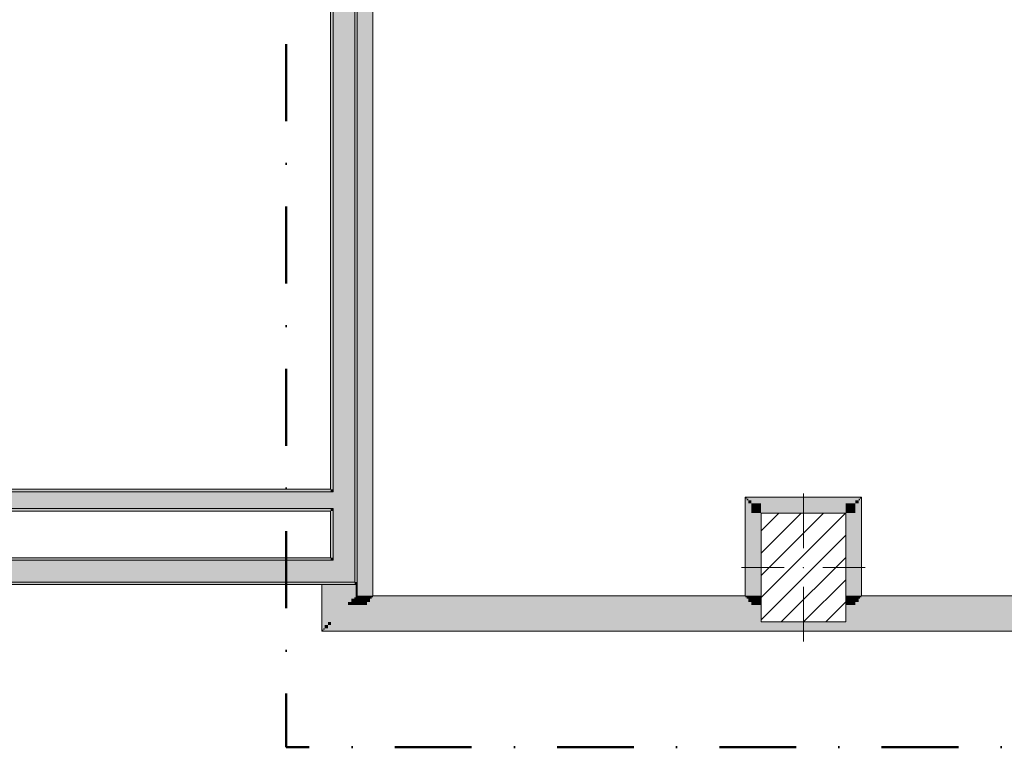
# Model space of a CAD drawing. Header units: millimetres. Extents: x -40968 to 11883, y -17757 to 4746.
# Tile 15 of 31: x -5033 to -966, y -17757 to -14752. Entities that reach past the tile are written whole.
import ezdxf

# ---------------------------------------------------------------- set-up
doc = ezdxf.new("R2010")
doc.units = ezdxf.units.MM
doc.header["$MEASUREMENT"] = 0
doc.linetypes.add('Punto & Rayas', pattern=[670.277762, 317.5, -176.388889, 0, -176.388874])
doc.linetypes.add('Wipeout_Contour', pattern=[1000, 0, -1000])
for name, color, linetype, lineweight, true_color in [('01_2D_Ambit_Pluma_Nº__242', 7, 'Continuous', 50, 0xfb0013), ('12_FAÇ_Façana_Pluma_Nº__102', 7, 'Continuous', 5, 0xcccccc), ('12_FAÇ_Façana_Pluma_Nº__176', 7, 'Continuous', 15, 0x93a0c6), ('Puertas Archicad_Pluma_Nº__3', 7, 'Continuous', 5, 0xa4a4a4)]:
    doc.layers.add(name, color=color, linetype=linetype, lineweight=lineweight, true_color=true_color)
for name, color, linetype in [('10_ESTR_Pilars', 7, 'Continuous'), ('12_FAÇ_Façana', 7, 'Continuous'), ('Nuevo_08_E_Envans secs', 7, 'Continuous'), ('Puertas Archicad', 7, 'Continuous')]:
    doc.layers.add(name, color=color, linetype=linetype)
for name, color, linetype, lineweight in [('10_ESTR_Pilars_Pluma_Nº__20', 1, 'Continuous', 5), ('10_ESTR_Pilars_Pluma_Nº__28', 7, 'Continuous', 20), ('10_ESTR_Pilars_Pluma_Nº__42', 8, 'Continuous', 25), ('12_FAÇ_Façana_Pluma_Nº__7', 7, 'Continuous', 5), ('Nuevo_08_E_Envans secs_Pluma_Nº__20', 1, 'Continuous', 5), ('Puertas Archicad_Pluma_Nº__1', 7, 'Continuous', 5), ('Puertas Archicad_Pluma_Nº__7', 7, 'Continuous', 5)]:
    doc.layers.add(name, color=color, linetype=linetype, lineweight=lineweight)
pattern_1 = [(0, (0, 0), (0, 779.42), [48.75, -401.25]), (0, (225, 389.7), (0, 779.42), [48.75, -401.25]), (60, (0, 0), (-675, 389.7), [48.75, -401.25]), (60, (450, 0), (-675, 389.7), [48.75, -401.25]), (120, (48.75, 0), (675, 389.7), [48.75, -401.25]), (120, (498.75, 0), (675, 389.7), [48.75, -401.25]), (0, (0, 75), (0, 150), [0, -150, 0, -225]), (45, (75, 75), (-106.066, 106.066), [0, -112.5, 0, -187.5])]

# ---------------------------------------------------------------- blocks, each defined once
blk = doc.blocks.new('Muro_42_1', base_point=(-18875.4, -17084))
at = {"layer": '12_FAÇ_Façana_Pluma_Nº__102', "linetype": 'Continuous', "lineweight": 0, "true_color": 0xe5e5e5}
for points in [[(-7017.9, -16984), (-7017.9, -17074), (-3738.9, -17074), (-3738.9, -16984)], [(-3738.9, -16984), (-3648.9, -17074), (-3648.9, -16984)], [(-3738.9, -17074), (-3648.9, -17074), (-3738.9, -16984)]]:
    blk.add_hatch(color=254, dxfattribs=at).paths.add_polyline_path(points)
at = {"layer": '12_FAÇ_Façana_Pluma_Nº__176', "linetype": 'Continuous', "lineweight": 0, "true_color": 0x495063}
for points in [[(-7017.9, -16974), (-7017.9, -16984), (-3748.9, -16984), (-3748.9, -16974)], [(-3748.9, -16974), (-3738.9, -16984), (-3738.9, -16974)], [(-3748.9, -16984), (-3738.9, -16984), (-3748.9, -16974)], [(-7017.9, -17074), (-7017.9, -17084), (-3648.9, -17084), (-3648.9, -17074)], [(-3648.9, -17074), (-3638.9, -17084), (-3638.9, -17074)], [(-3648.9, -17084), (-3638.9, -17084), (-3648.9, -17074)]]:
    blk.add_hatch(color=251, dxfattribs=at).paths.add_polyline_path(points)
at = {"layer": '12_FAÇ_Façana_Pluma_Nº__7', "color": 7, "linetype": 'Continuous', "lineweight": 5}
for p, q in [((-3738.9, -16984), (-7017.9, -16984)), ((-3738.9, -16984), (-3738.9, -16974)), ((-3648.9, -17074), (-3648.9, -16984)), ((-7017.9, -17074), (-3738.9, -17074)), ((-3738.9, -17074), (-3648.9, -17074))]:
    blk.add_line(p, q, dxfattribs=at)
at = {"layer": '12_FAÇ_Façana_Pluma_Nº__7', "color": 7, "linetype": 'Continuous', "lineweight": 5, "flags": 128}
for points in [[(-3748.9, -16974), (-7017.9, -16974)], [(-3638.9, -17084), (-3638.9, -17074)], [(-7017.9, -17084), (-3638.9, -17084)]]:
    blk.add_lwpolyline(points, dxfattribs=at)
blk = doc.blocks.new('Puerta Corredera Exterior 27')
at = {"layer": 'Puertas Archicad', "linetype": 'Continuous', "lineweight": 0, "true_color": 0xffffff}
h = blk.add_hatch(dxfattribs=at)
h.set_pattern_fill('Hormigón_en_Masa_0001', style=0, pattern_type=2)
h.set_pattern_definition(pattern_1)
h.paths.add_polyline_path([(428.1, 45), (428.1, 5), (528.1, 5), (528.1, 45)])
h = blk.add_hatch(dxfattribs=at)
h.set_pattern_fill('Hormigón_en_Masa_0001', style=0, pattern_type=2)
h.set_pattern_definition(pattern_1)
h.paths.add_polyline_path([(1602.1, 5), (1602.1, 45), (1502.1, 45), (1502.1, 5)])
at = {"layer": 'Puertas Archicad_Pluma_Nº__1', "color": 7, "linetype": 'Continuous', "lineweight": 5}
for p, q in [((428.1, 45), (528.1, 45)), ((428.1, 5), (428.1, 45)), ((528.1, 45), (528.1, 5)), ((1502.1, 5), (1502.1, 45)), ((1502.1, 45), (1602.1, 45)), ((1602.1, 45), (1602.1, 5)), ((528.1, 5), (428.1, 5)), ((528.1, 25), (1502.1, 25)), ((1602.1, 5), (1502.1, 5))]:
    blk.add_line(p, q, dxfattribs=at)
at = {"layer": 'Puertas Archicad_Pluma_Nº__1', "color": 7, "linetype": 'Continuous', "lineweight": 5, "flags": 128}
for points in [[(528.1, 45), (1502.1, 45), (1502.1, 25), (528.1, 25)], [(528.1, 25), (1502.1, 25), (1502.1, 5), (528.1, 5)]]:
    blk.add_lwpolyline(points, close=True, dxfattribs=at)
at = {"layer": 'Puertas Archicad_Pluma_Nº__3', "color": 253, "linetype": 'Continuous', "lineweight": 5, "true_color": 0xa4a4a4}
for p, q in [((1215.1, 145), (1165.1, 195)), ((1015.1, 145), (1215.1, 145)), ((1215.1, 145), (1165.1, 95))]:
    blk.add_line(p, q, dxfattribs=at)
at = {"layer": 'Puertas Archicad_Pluma_Nº__7', "color": 7, "linetype": 'Continuous', "lineweight": 5}
for p, q in [((-577, 0), (-577, -110)), ((577, 0), (577, -110)), ((-587, -110), (-577, -110)), ((587, -110), (577, -110))]:
    blk.add_line(p, q, dxfattribs=at)
blk = doc.blocks.new('Muro_45_1', base_point=(-3748.9, -17084))
at = {"layer": '12_FAÇ_Façana_Pluma_Nº__102', "linetype": 'Continuous', "lineweight": 0, "true_color": 0xe5e5e5}
for points in [[(-3738.9, -12473), (-3648.9, -12473), (-3648.9, -12339), (-3738.9, -12339)], [(-3738.9, -16701), (-3648.9, -16701), (-3648.9, -13647), (-3738.9, -13647)], [(-3738.9, -16701), (-3738.9, -16771), (-3648.9, -16771), (-3648.9, -16701)], [(-3738.9, -16771), (-3738.9, -16984), (-3648.9, -16984), (-3648.9, -16771)]]:
    blk.add_hatch(color=254, dxfattribs=at).paths.add_polyline_path(points)
at = {"layer": '12_FAÇ_Façana_Pluma_Nº__176', "linetype": 'Continuous', "lineweight": 0, "true_color": 0x495063}
for points in [[(-3738.9, -12339), (-3748.9, -12339), (-3748.9, -12473), (-3738.9, -12473)], [(-3648.9, -12473), (-3638.9, -12473), (-3638.9, -12339), (-3648.9, -12339)], [(-3638.9, -12483), (-3638.9, -12473), (-3648.9, -12473), (-3748.9, -12473), (-3748.9, -12483)], [(-3638.9, -13647), (-3638.9, -13637), (-3748.9, -13637), (-3748.9, -13647), (-3648.9, -13647)], [(-3748.9, -13647), (-3748.9, -16691), (-3738.9, -16691), (-3738.9, -13647)], [(-3638.9, -13647), (-3648.9, -13647), (-3648.9, -17074), (-3638.9, -17074)], [(-3748.9, -16691), (-3748.9, -16701), (-3738.9, -16701), (-3738.9, -16691)], [(-3748.9, -16771), (-3748.9, -16781), (-3738.9, -16781), (-3738.9, -16771)], [(-3748.9, -16781), (-3748.9, -16974), (-3738.9, -16974), (-3738.9, -16781)]]:
    blk.add_hatch(color=251, dxfattribs=at).paths.add_polyline_path(points)
at = {"layer": '12_FAÇ_Façana_Pluma_Nº__7', "color": 7, "linetype": 'Continuous', "lineweight": 5}
for p, q in [((-3738.9, -12339), (-3738.9, -12473)), ((-3648.9, -12473), (-3648.9, -12339)), ((-3748.9, -12473), (-3748.9, -12483)), ((-3648.9, -12473), (-3748.9, -12473)), ((-3748.9, -12483), (-3638.9, -12483)), ((-3638.9, -12473), (-3638.9, -12483)), ((-3748.9, -13637), (-3638.9, -13637)), ((-3748.9, -13647), (-3748.9, -13637)), ((-3648.9, -13647), (-3748.9, -13647)), ((-3738.9, -13647), (-3738.9, -16701)), ((-3648.9, -16701), (-3648.9, -13647)), ((-3638.9, -13647), (-3638.9, -13637)), ((-3738.9, -16701), (-3748.9, -16701)), ((-3648.9, -16771), (-3648.9, -16701)), ((-3748.9, -16771), (-3738.9, -16771)), ((-3738.9, -16771), (-3738.9, -16974)), ((-3648.9, -16984), (-3648.9, -16771)), ((-3738.9, -16984), (-3738.9, -16974)), ((-3648.9, -17074), (-3648.9, -16984))]:
    blk.add_line(p, q, dxfattribs=at)
at = {"layer": '12_FAÇ_Façana_Pluma_Nº__7', "color": 7, "linetype": 'Continuous', "lineweight": 5, "flags": 128}
for points in [[(-3748.9, -12339), (-3748.9, -12473)], [(-3638.9, -12473), (-3638.9, -12339)], [(-3748.9, -13647), (-3748.9, -16691)], [(-3638.9, -17074), (-3638.9, -13647)], [(-3748.9, -16781), (-3748.9, -16974)]]:
    blk.add_lwpolyline(points, dxfattribs=at)
at = {"layer": 'Puertas Archicad', "color": 253, "linetype": 'Continuous', "lineweight": 5, "true_color": 0xa4a4a6, "xscale": -1, "zscale": 1000, "rotation": 90}
blk.add_blockref('Puerta Corredera Exterior 27', (-3748.9, -13060), dxfattribs=at)
blk = doc.blocks.new('Muro_58_1', base_point=(-3748.9, -16691))
at = {"layer": '12_FAÇ_Façana_Pluma_Nº__102', "linetype": 'Continuous', "lineweight": 0, "true_color": 0xe5e5e5}
for points in [[(-7017.9, -16701), (-7017.9, -16771), (-3748.9, -16771), (-3748.9, -16701)], [(-3748.9, -16701), (-3748.9, -16771), (-3738.9, -16771), (-3738.9, -16701)]]:
    blk.add_hatch(color=254, dxfattribs=at).paths.add_polyline_path(points)
at = {"layer": '12_FAÇ_Façana_Pluma_Nº__176', "linetype": 'Continuous', "lineweight": 0, "true_color": 0x495063}
for points in [[(-7017.9, -16691), (-7017.9, -16701), (-3748.9, -16701), (-3748.9, -16691)], [(-7017.9, -16781), (-3748.9, -16781), (-3748.9, -16771), (-7017.9, -16771)]]:
    blk.add_hatch(color=251, dxfattribs=at).paths.add_polyline_path(points)
at = {"layer": '12_FAÇ_Façana_Pluma_Nº__7', "color": 7, "linetype": 'Continuous', "lineweight": 5}
for p, q in [((-3748.9, -16701), (-7017.9, -16701)), ((-3738.9, -16701), (-3748.9, -16701)), ((-7017.9, -16771), (-3748.9, -16771)), ((-3748.9, -16771), (-3738.9, -16771))]:
    blk.add_line(p, q, dxfattribs=at)
at = {"layer": '12_FAÇ_Façana_Pluma_Nº__7', "color": 7, "linetype": 'Continuous', "lineweight": 5, "flags": 128}
for points in [[(-3748.9, -16691), (-7017.9, -16691)], [(-7017.9, -16781), (-3748.9, -16781)]]:
    blk.add_lwpolyline(points, dxfattribs=at)
blk = doc.blocks.new('Muro_75_1', base_point=(-3784.9, -17277))
at = {"layer": 'Nuevo_08_E_Envans secs', "linetype": 'Continuous', "lineweight": 0, "true_color": 0xbf7f7f}
for points in [[(-3663.9, -17156), (-3676.9, -17156), (-3676.9, -17169)], [(-3676.9, -17169), (-3663.9, -17169), (-3663.9, -17156)], [(-3663.9, -17143), (-3663.9, -17156), (-3650.9, -17143)], [(-3663.9, -17156), (-3650.9, -17156), (-3650.9, -17143)], [(-3663.9, -17169), (-3638.9, -17169), (-3638.9, -17156), (-3663.9, -17156)], [(-3650.9, -17156), (-3638.9, -17156), (-3638.9, -17143), (-3650.9, -17143)], [(-3644.9, -17131), (-3644.9, -17137), (-3638.9, -17131)], [(-3638.9, -17131), (-3644.9, -17137), (-3638.9, -17137)], [(-3585.9, -17143), (-3598.9, -17143), (-3598.9, -17156), (-3585.9, -17156)], [(-2011.1, -17156), (-3598.9, -17156), (-3598.9, -17169), (-2011.1, -17169)], [(-2024.1, -17143), (-3585.9, -17143), (-3585.9, -17156), (-2024.1, -17156)], [(-3573.9, -17131), (-3579.9, -17131), (-3579.9, -17137), (-3573.9, -17137)], [(-2036.1, -17131), (-3573.9, -17131), (-3573.9, -17137), (-2036.1, -17137)], [(-2030.1, -17131), (-2036.1, -17131), (-2036.1, -17137), (-2030.1, -17137)], [(-2011.1, -17143), (-2024.1, -17143), (-2024.1, -17156), (-2011.1, -17156)], [(-1621.1, -17131), (-1971.1, -17131), (-1971.1, -17137), (-1621.1, -17137)], [(-1621.1, -17143), (-1971.1, -17143), (-1971.1, -17156), (-1621.1, -17156)], [(-1621.1, -17156), (-1971.1, -17156), (-1971.1, -17169), (-1621.1, -17169)], [(-1568.1, -17143), (-1581.1, -17143), (-1581.1, -17156), (-1568.1, -17156)], [(388.9, -17156), (-1581.1, -17156), (-1581.1, -17169), (388.9, -17169)], [(375.9, -17143), (-1568.1, -17143), (-1568.1, -17156), (375.9, -17156)], [(-1556.1, -17131), (-1562.1, -17131), (-1562.1, -17137), (-1556.1, -17137)], [(363.9, -17131), (-1556.1, -17131), (-1556.1, -17137), (363.9, -17137)], [(-3746.9, -17169), (-3746.9, -17239), (-3676.9, -17169)], [(-3676.9, -17169), (-3746.9, -17239), (-3676.9, -17239)], [(-3638.9, -17169), (-3676.9, -17169), (-3676.9, -17239), (-3638.9, -17239)], [(-3598.9, -17169), (-3638.9, -17169), (-3638.9, -17239), (-3598.9, -17239)], [(-2011.1, -17169), (-3598.9, -17169), (-3598.9, -17239), (-2011.1, -17239)], [(-1971.1, -17169), (-2011.1, -17169), (-2011.1, -17239), (-1971.1, -17239)], [(-1621.1, -17169), (-1971.1, -17169), (-1971.1, -17239), (-1621.1, -17239)], [(-1581.1, -17169), (-1621.1, -17169), (-1621.1, -17239), (-1581.1, -17239)], [(388.9, -17169), (-1581.1, -17169), (-1581.1, -17239), (388.9, -17239)], [(-3759.9, -17239), (-3759.9, -17252), (-3746.9, -17239)], [(-3746.9, -17239), (-3759.9, -17252), (-3746.9, -17252)], [(-3746.9, -17252), (778.9, -17252), (778.9, -17239), (-3746.9, -17239)], [(-3778.9, -17271), (-3784.9, -17271), (-3784.9, -17277)], [(-3778.9, -17271), (-3784.9, -17277), (-3778.9, -17277)], [(-3778.9, -17277), (778.9, -17277), (778.9, -17271), (-3778.9, -17271)], [(-3772.9, -17252), (-3772.9, -17265), (-3759.9, -17252)], [(-3759.9, -17252), (-3772.9, -17265), (-3759.9, -17265)], [(-3759.9, -17265), (778.9, -17265), (778.9, -17252), (-3759.9, -17252)]]:
    blk.add_hatch(color=23, dxfattribs=at).paths.add_polyline_path(points)
at = {"layer": 'Nuevo_08_E_Envans secs', "linetype": 'Continuous', "lineweight": 0, "true_color": 0x000000}
for points in [[(-3650.9, -17137), (-3650.9, -17143), (-3644.9, -17137)], [(-3650.9, -17143), (-3644.9, -17143), (-3644.9, -17137)], [(-3644.9, -17143), (-3638.9, -17143), (-3638.9, -17137), (-3644.9, -17137)], [(-3579.9, -17137), (-3585.9, -17137), (-3585.9, -17143), (-3579.9, -17143)], [(-2030.1, -17137), (-3579.9, -17137), (-3579.9, -17143), (-2030.1, -17143)], [(-2024.1, -17137), (-2030.1, -17137), (-2030.1, -17143), (-2024.1, -17143)], [(-1621.1, -17137), (-1971.1, -17137), (-1971.1, -17143), (-1621.1, -17143)], [(-1562.1, -17137), (-1568.1, -17137), (-1568.1, -17143), (-1562.1, -17143)], [(369.9, -17137), (-1562.1, -17137), (-1562.1, -17143), (369.9, -17143)], [(-3778.9, -17265), (-3778.9, -17271), (-3772.9, -17265)], [(-3772.9, -17265), (-3778.9, -17271), (-3772.9, -17271)], [(-3772.9, -17271), (778.9, -17271), (778.9, -17265), (-3772.9, -17265)]]:
    blk.add_hatch(color=18, dxfattribs=at).paths.add_polyline_path(points)
at = {"layer": 'Nuevo_08_E_Envans secs_Pluma_Nº__20', "color": 1, "linetype": 'Continuous', "lineweight": 5, "flags": 128}
for points in [[(-2036.1, -17131), (-3573.9, -17131)], [(-1621.1, -17131), (-1971.1, -17131)], [(363.9, -17131), (-1556.1, -17131)], [(-3784.9, -17277), (-3784.9, -17271)], [(-3784.9, -17277), (778.9, -17277)]]:
    blk.add_lwpolyline(points, dxfattribs=at)
blk = doc.blocks.new('Muro_76_1', base_point=(-3784.9, -17084))
at = {"layer": 'Nuevo_08_E_Envans secs', "linetype": 'Continuous', "lineweight": 0, "true_color": 0xbf7f7f}
for points in [[(-3784.9, -17084), (-3784.9, -17271), (-3778.9, -17271), (-3778.9, -17084)], [(-3759.9, -17252), (-3759.9, -17084), (-3772.9, -17084), (-3772.9, -17252)], [(-3746.9, -17239), (-3746.9, -17084), (-3759.9, -17084), (-3759.9, -17239)], [(-3676.9, -17169), (-3676.9, -17084), (-3746.9, -17084), (-3746.9, -17169)], [(-3676.9, -17084), (-3676.9, -17156), (-3663.9, -17156), (-3663.9, -17084)], [(-3650.9, -17143), (-3650.9, -17084), (-3663.9, -17084), (-3663.9, -17143)], [(-3638.9, -17131), (-3638.9, -17084), (-3644.9, -17084), (-3644.9, -17131)]]:
    blk.add_hatch(color=23, dxfattribs=at).paths.add_polyline_path(points)
at = {"layer": 'Nuevo_08_E_Envans secs', "linetype": 'Continuous', "lineweight": 0, "true_color": 0x000000}
for points in [[(-3772.9, -17265), (-3772.9, -17084), (-3778.9, -17084), (-3778.9, -17265)], [(-3644.9, -17137), (-3644.9, -17084), (-3650.9, -17084), (-3650.9, -17137)]]:
    blk.add_hatch(color=18, dxfattribs=at).paths.add_polyline_path(points)
at = {"layer": 'Nuevo_08_E_Envans secs_Pluma_Nº__20', "color": 1, "linetype": 'Continuous', "lineweight": 5, "flags": 128}
for points in [[(-3784.9, -17084), (-3784.9, -17271)], [(-3784.9, -17084), (-3778.9, -17084)], [(-3778.9, -17084), (-3772.9, -17084)], [(-3772.9, -17084), (-3759.9, -17084)], [(-3759.9, -17084), (-3746.9, -17084)], [(-3746.9, -17084), (-3676.9, -17084)], [(-3676.9, -17084), (-3663.9, -17084)], [(-3663.9, -17084), (-3650.9, -17084)], [(-3650.9, -17084), (-3644.9, -17084)], [(-3644.9, -17084), (-3638.9, -17084)], [(-3638.9, -17131), (-3638.9, -17084)]]:
    blk.add_lwpolyline(points, dxfattribs=at)
blk = doc.blocks.new('Muro_137_1', base_point=(-1621.1, -17277))
at = {"layer": 'Nuevo_08_E_Envans secs', "linetype": 'Continuous', "lineweight": 0, "true_color": 0xbf7f7f}
for points in [[(-1621.1, -16789), (-1581.1, -16749), (-1621.1, -16749)], [(-1621.1, -16789), (-1581.1, -16789), (-1581.1, -16749)], [(-1581.1, -16736), (-1581.1, -16749), (-1568.1, -16736)], [(-1581.1, -16749), (-1568.1, -16749), (-1568.1, -16736)], [(-1581.1, -16749), (-1581.1, -17131), (-1568.1, -17131), (-1568.1, -16749)], [(-1562.1, -16730), (-1556.1, -16724), (-1562.1, -16724)], [(-1562.1, -16730), (-1556.1, -16730), (-1556.1, -16724)], [(-1562.1, -16730), (-1562.1, -17131), (-1556.1, -17131), (-1556.1, -16730)], [(-1621.1, -16789), (-1621.1, -17131), (-1581.1, -17131), (-1581.1, -16789)], [(-1581.1, -17131), (-1621.1, -17131), (-1621.1, -17137), (-1581.1, -17137)], [(-1581.1, -17137), (-1621.1, -17137), (-1621.1, -17143), (-1581.1, -17143)], [(-1581.1, -17143), (-1621.1, -17143), (-1621.1, -17156), (-1581.1, -17156)], [(-1581.1, -17156), (-1621.1, -17156), (-1621.1, -17169), (-1581.1, -17169)], [(-1568.1, -17131), (-1581.1, -17131), (-1581.1, -17137), (-1568.1, -17137)], [(-1568.1, -17137), (-1581.1, -17137), (-1581.1, -17143), (-1568.1, -17143)]]:
    blk.add_hatch(color=23, dxfattribs=at).paths.add_polyline_path(points)
at = {"layer": 'Nuevo_08_E_Envans secs', "linetype": 'Continuous', "lineweight": 0, "true_color": 0x000000}
for points in [[(-1568.1, -16736), (-1562.1, -16730), (-1568.1, -16730)], [(-1568.1, -16736), (-1562.1, -16736), (-1562.1, -16730)], [(-1568.1, -16736), (-1568.1, -17131), (-1562.1, -17131), (-1562.1, -16736)], [(-1562.1, -17131), (-1568.1, -17131), (-1568.1, -17137), (-1562.1, -17137)]]:
    blk.add_hatch(color=18, dxfattribs=at).paths.add_polyline_path(points)
at = {"layer": 'Nuevo_08_E_Envans secs_Pluma_Nº__20', "color": 1, "linetype": 'Continuous', "lineweight": 5, "flags": 128}
for points in [[(-1556.1, -16724), (-1562.1, -16724)], [(-1556.1, -17131), (-1556.1, -16724)], [(-1621.1, -16789), (-1621.1, -17131)]]:
    blk.add_lwpolyline(points, dxfattribs=at)
blk = doc.blocks.new('Muro_138_1', base_point=(-1621.1, -16789))
at = {"layer": 'Nuevo_08_E_Envans secs', "linetype": 'Continuous', "lineweight": 0, "true_color": 0xbf7f7f}
for points in [[(-2030.1, -16730), (-2036.1, -16724), (-2036.1, -16730)], [(-2030.1, -16724), (-2036.1, -16724), (-2030.1, -16730)], [(-2030.1, -16730), (-1562.1, -16730), (-1562.1, -16724), (-2030.1, -16724)], [(-2011.1, -16749), (-2024.1, -16736), (-2024.1, -16749)], [(-2011.1, -16736), (-2024.1, -16736), (-2011.1, -16749)], [(-2011.1, -16749), (-1581.1, -16749), (-1581.1, -16736), (-2011.1, -16736)], [(-1971.1, -16789), (-2011.1, -16749), (-2011.1, -16789)], [(-1971.1, -16749), (-2011.1, -16749), (-1971.1, -16789)], [(-1971.1, -16789), (-1621.1, -16789), (-1621.1, -16749), (-1971.1, -16749)]]:
    blk.add_hatch(color=23, dxfattribs=at).paths.add_polyline_path(points)
at = {"layer": 'Nuevo_08_E_Envans secs', "linetype": 'Continuous', "lineweight": 0, "true_color": 0x000000}
for points in [[(-2030.1, -16736), (-2024.1, -16736), (-2030.1, -16730)], [(-2024.1, -16730), (-2030.1, -16730), (-2024.1, -16736)], [(-2024.1, -16736), (-1568.1, -16736), (-1568.1, -16730), (-2024.1, -16730)]]:
    blk.add_hatch(color=18, dxfattribs=at).paths.add_polyline_path(points)
at = {"layer": 'Nuevo_08_E_Envans secs_Pluma_Nº__20', "color": 1, "linetype": 'Continuous', "lineweight": 5, "flags": 128}
for points in [[(-2036.1, -16724), (-2036.1, -16730)], [(-1562.1, -16724), (-2036.1, -16724)], [(-1971.1, -16789), (-1621.1, -16789)]]:
    blk.add_lwpolyline(points, dxfattribs=at)
blk = doc.blocks.new('Muro_139_1', base_point=(-1971.1, -16789))
at = {"layer": 'Nuevo_08_E_Envans secs', "linetype": 'Continuous', "lineweight": 0, "true_color": 0xbf7f7f}
for points in [[(-2036.1, -16730), (-2036.1, -17131), (-2030.1, -17131), (-2030.1, -16730)], [(-2024.1, -16749), (-2024.1, -17131), (-2011.1, -17131), (-2011.1, -16749)], [(-2011.1, -16789), (-2011.1, -17131), (-1971.1, -17131), (-1971.1, -16789)], [(-2011.1, -17131), (-2024.1, -17131), (-2024.1, -17137), (-2011.1, -17137)], [(-2011.1, -17137), (-2024.1, -17137), (-2024.1, -17143), (-2011.1, -17143)], [(-1971.1, -17131), (-2011.1, -17131), (-2011.1, -17137), (-1971.1, -17137)], [(-1971.1, -17137), (-2011.1, -17137), (-2011.1, -17143), (-1971.1, -17143)], [(-1971.1, -17143), (-2011.1, -17143), (-2011.1, -17156), (-1971.1, -17156)], [(-1971.1, -17156), (-2011.1, -17156), (-2011.1, -17169), (-1971.1, -17169)]]:
    blk.add_hatch(color=23, dxfattribs=at).paths.add_polyline_path(points)
at = {"layer": 'Nuevo_08_E_Envans secs', "linetype": 'Continuous', "lineweight": 0, "true_color": 0x000000}
for points in [[(-2030.1, -17131), (-2024.1, -17131), (-2024.1, -16736), (-2030.1, -16736)], [(-2024.1, -17131), (-2030.1, -17131), (-2030.1, -17137), (-2024.1, -17137)]]:
    blk.add_hatch(color=18, dxfattribs=at).paths.add_polyline_path(points)
at = {"layer": 'Nuevo_08_E_Envans secs_Pluma_Nº__20', "color": 1, "linetype": 'Continuous', "lineweight": 5, "flags": 128}
for points in [[(-2036.1, -16730), (-2036.1, -17131)], [(-1971.1, -17131), (-1971.1, -16789)]]:
    blk.add_lwpolyline(points, dxfattribs=at)
blk = doc.blocks.new('Muro_156_1', base_point=(-3573.9, -17277))
at = {"layer": 'Nuevo_08_E_Envans secs', "linetype": 'Continuous', "lineweight": 0, "true_color": 0xbf7f7f}
for points in [[(-3598.9, -17131), (-3598.9, -13647), (-3638.9, -13647), (-3638.9, -17131)], [(-3585.9, -17131), (-3585.9, -13647), (-3598.9, -13647), (-3598.9, -17131)], [(-3573.9, -17131), (-3573.9, -13647), (-3579.9, -13647), (-3579.9, -17131)], [(-3598.9, -17131), (-3638.9, -17131), (-3638.9, -17137), (-3598.9, -17137)], [(-3598.9, -17137), (-3638.9, -17137), (-3638.9, -17143), (-3598.9, -17143)], [(-3598.9, -17143), (-3638.9, -17143), (-3638.9, -17156), (-3598.9, -17156)], [(-3598.9, -17156), (-3638.9, -17156), (-3638.9, -17169), (-3598.9, -17169)], [(-3585.9, -17131), (-3598.9, -17131), (-3598.9, -17137), (-3585.9, -17137)], [(-3585.9, -17137), (-3598.9, -17137), (-3598.9, -17143), (-3585.9, -17143)]]:
    blk.add_hatch(color=23, dxfattribs=at).paths.add_polyline_path(points)
at = {"layer": 'Nuevo_08_E_Envans secs', "linetype": 'Continuous', "lineweight": 0, "true_color": 0x000000}
for points in [[(-3579.9, -17131), (-3579.9, -13647), (-3585.9, -13647), (-3585.9, -17131)], [(-3579.9, -17131), (-3585.9, -17131), (-3585.9, -17137), (-3579.9, -17137)]]:
    blk.add_hatch(color=18, dxfattribs=at).paths.add_polyline_path(points)
at = {"layer": 'Nuevo_08_E_Envans secs_Pluma_Nº__20', "color": 1, "linetype": 'Continuous', "lineweight": 5, "flags": 128}
for points in [[(-3598.9, -13647), (-3638.9, -13647)], [(-3638.9, -13647), (-3638.9, -17131)], [(-3585.9, -13647), (-3598.9, -13647)], [(-3579.9, -13647), (-3585.9, -13647)], [(-3573.9, -13647), (-3579.9, -13647)], [(-3573.9, -17131), (-3573.9, -13647)]]:
    blk.add_lwpolyline(points, dxfattribs=at)
blk = doc.blocks.new('Pilar_26_1', base_point=(-1796.1, -17014))
at = {"color": 254, "linetype": 'Wipeout_Contour', "lineweight": 0, "ltscale": 68437.672643}
blk.add_wipeout([(-1971.1, -17239), (-1621.1, -17239), (-1621.1, -16789), (-1971.1, -16789)], dxfattribs=at).dxf.layer = '10_ESTR_Pilars'
at = {"layer": '10_ESTR_Pilars_Pluma_Nº__42', "linetype": 'Continuous', "lineweight": 25}
h = blk.add_hatch(dxfattribs=at)
h.set_pattern_fill('00_GCT_trama_45º_e1_400__05', color=8, style=0, pattern_type=2)
h.set_pattern_definition([(45, (0, 0), (-45.96194, 45.96194), [])])
h.paths.add_polyline_path([(-1971.1, -17239), (-1621.1, -17239), (-1621.1, -16789), (-1971.1, -16789)])
at = {"layer": '10_ESTR_Pilars_Pluma_Nº__20', "color": 1, "linetype": 'Continuous', "lineweight": 5}
for p, q in [((-1796.1, -16934), (-1796.1, -16709)), ((-1876.1, -17014), (-2051.1, -17014)), ((-1716.1, -17014), (-1541.1, -17014)), ((-1796.1, -17094), (-1796.1, -17319))]:
    blk.add_line(p, q, dxfattribs=at)
blk.add_point((-1796.1, -17014), dxfattribs=at)
at = {"layer": '10_ESTR_Pilars_Pluma_Nº__28', "color": 7, "linetype": 'Continuous', "lineweight": 20, "flags": 128}
blk.add_lwpolyline([(-1971.1, -17239), (-1621.1, -17239), (-1621.1, -16789), (-1971.1, -16789)], close=True, dxfattribs=at)

msp = doc.modelspace()

# ---------------------------------------------------------------- linework, layer by layer
at = {"layer": '01_2D_Ambit_Pluma_Nº__242', "color": 1, "linetype": 'Punto & Rayas', "lineweight": 50, "true_color": 0xfb0013, "flags": 128}
msp.add_lwpolyline([(-28500, 1816.8), (-28500, 4745.9), (7879.6, 4745.9), (7879.6, -1396.9), (6474.1, -1396.9), (6474.1, -11392.7), (6916.3, -11392.7), (6916.3, -17756.6), (-3932.3, -17756.6), (-3932.3, -11834.9), (-2447.9, -11834.9), (-2447.9, -2249.6), (-23311.2, -2249.6), (-23311.2, 1816.8)], close=True, dxfattribs=at)

# ---------------------------------------------------------------- block references
at = {"layer": '12_FAÇ_Façana', "color": 7, "lineweight": 20}
for name, p in [('Muro_45_1', (-3748.9, -17084)), ('Muro_42_1', (-18875.4, -17084)), ('Muro_58_1', (-3748.9, -16691))]:
    msp.add_blockref(name, p, dxfattribs=at)
at = {"layer": 'Nuevo_08_E_Envans secs', "color": 1, "lineweight": 5}
for name, p in [('Muro_156_1', (-3573.9, -17277)), ('Muro_138_1', (-1621.1, -16789)), ('Muro_139_1', (-1971.1, -16789)), ('Muro_137_1', (-1621.1, -17277)), ('Muro_76_1', (-3784.9, -17084)), ('Muro_75_1', (-3784.9, -17277))]:
    msp.add_blockref(name, p, dxfattribs=at)

# ---------------------------------------------------------------- next in the draw order: block references
at = {"layer": '10_ESTR_Pilars', "color": 7, "lineweight": 20}
msp.add_blockref('Pilar_26_1', (-1796.1, -17014), dxfattribs=at)

doc.saveas('drawing.dxf')
